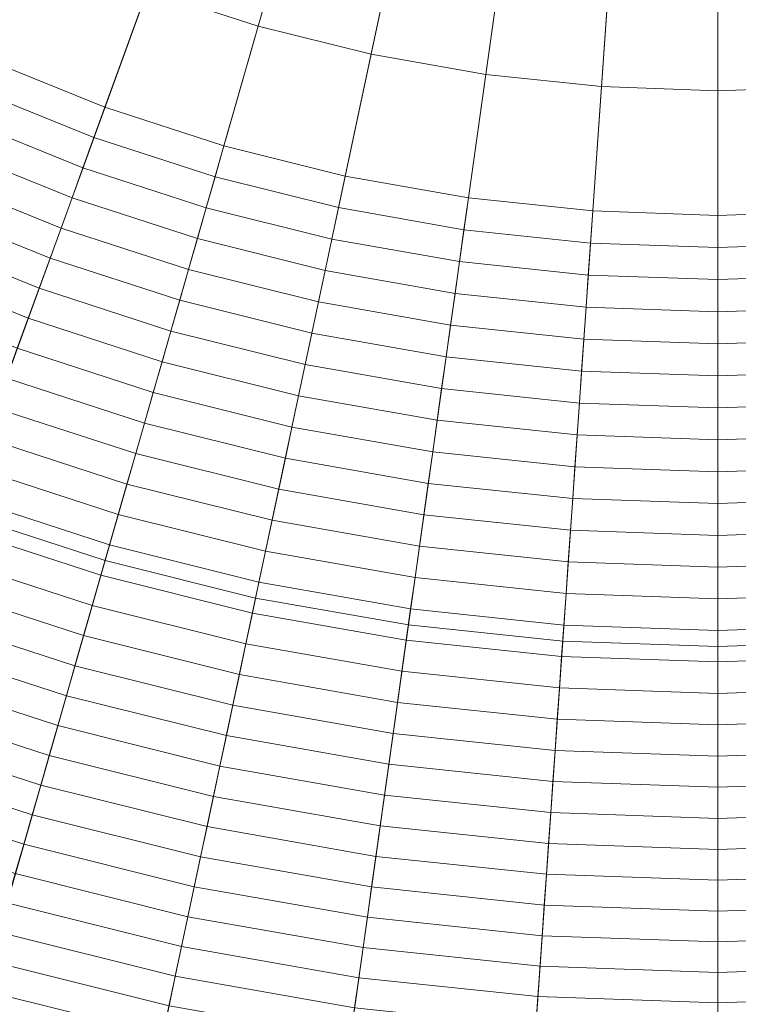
# Model space of a CAD drawing. Header units: centimetres. Extents: x -21.9 to 23.1, y -23 to 22.
# Tile 56 of 191: x -2.6 to 0.7, y -12.1 to -7.7. Entities that reach past the tile are written whole.
import ezdxf

# ---------------------------------------------------------------- set-up
doc = ezdxf.new("R2010")
doc.units = ezdxf.units.CM
doc.header["$LTSCALE"] = 2.54
doc.layers.add('Lucido design-1', color=7, linetype='Continuous')

# ---------------------------------------------------------------- blocks, each defined once
blk = doc.blocks.new('Gruppo-2-1')
at = {"color": 5, "linetype": 'Continuous', "lineweight": 9}
for points in [[(-0.2766, -2.871, -939.9081), (-0.1098, -2.9252, -939.9081), (-1.4845, -7.7195, -939.9081), (-1.9824, -7.5577, -939.9081)], [(-0.1098, -2.9252, -939.9081), (0.0604, -2.9676, -939.9081), (-0.9766, -7.8461, -939.9081), (-1.4845, -7.7195, -939.9081)], [(0.0604, -2.9676, -939.9081), (0.2331, -2.9981, -939.9081), (-0.461, -7.937, -939.9081), (-0.9766, -7.8461, -939.9081)], [(0.2331, -2.9981, -939.9081), (0.4075, -3.0164, -939.9081), (0.0596, -7.9917, -939.9081), (-0.461, -7.937, -939.9081)], [(0.4075, -3.0164, -939.9081), (0.5828, -3.0225, -939.9081), (0.5828, -8.01, -939.9081), (0.0596, -7.9917, -939.9081)], [(0.5828, -3.0225, -939.9081), (0.758, -3.0164, -939.9081), (1.1059, -7.9917, -939.9081), (0.5828, -8.01, -939.9081)], [(0.5828, -3.0225, -939.9081), (0.5828, -8.01, -939.9081), (0.5828, -8.01, -939.9081)], [(-3.2015, -7.6271, -935.9022), (-2.6958, -7.8737, -935.9022), (-0.6779, -3.3415, -936.1081), (-0.8723, -3.2467, -936.1081)], [(-2.6958, -7.8737, -935.9022), (-2.1741, -8.0845, -935.9022), (-0.4773, -3.4225, -936.1081), (-0.6779, -3.3415, -936.1081)], [(-2.1741, -8.0845, -935.9022), (-1.639, -8.2583, -935.9022), (-0.2716, -3.4894, -936.1081), (-0.4773, -3.4225, -936.1081)], [(-1.639, -8.2583, -935.9022), (-1.0931, -8.3945, -935.9022), (-0.0617, -3.5417, -936.1081), (-0.2716, -3.4894, -936.1081)], [(-1.0931, -8.3945, -935.9022), (-0.5391, -8.4922, -935.9022), (0.1514, -3.5793, -936.1081), (-0.0617, -3.5417, -936.1081)], [(-0.5391, -8.4922, -935.9022), (0.0205, -8.551, -935.9022), (0.3666, -3.6019, -936.1081), (0.1514, -3.5793, -936.1081)], [(0.0205, -8.551, -935.9022), (0.5828, -8.5706, -935.9022), (0.5828, -3.6095, -936.1081), (0.3666, -3.6019, -936.1081)], [(0.5828, -8.5706, -935.9022), (1.145, -8.551, -935.9022), (0.799, -3.6019, -936.1081), (0.5828, -3.6095, -936.1081)], [(0.5828, -8.5706, -935.9022), (0.5828, -3.6095, -936.1081), (0.5828, -3.6095, -936.1081)], [(-2.9383, -7.1321, -941.4271), (-2.4678, -7.3616, -941.4271), (-3.4846, -9.6455, -941.4271), (-4.112, -9.3395, -941.4271)], [(-2.4678, -7.3616, -941.4271), (-1.9824, -7.5577, -941.4271), (-2.8374, -9.9069, -941.4271), (-3.4846, -9.6455, -941.4271)], [(-1.9824, -7.5577, -941.4271), (-1.4845, -7.7195, -941.4271), (-2.1736, -10.1226, -941.4271), (-2.8374, -9.9069, -941.4271)], [(-1.9824, -7.5577, -939.9081), (-1.4845, -7.7195, -939.9081), (-1.4845, -7.7195, -941.4271), (-1.9824, -7.5577, -941.4271)], [(-1.4845, -7.7195, -941.4271), (-0.9766, -7.8461, -941.4271), (-1.4964, -10.2915, -941.4271), (-2.1736, -10.1226, -941.4271)], [(-1.4845, -7.7195, -939.9081), (-0.9766, -7.8461, -939.9081), (-0.9766, -7.8461, -941.4271), (-1.4845, -7.7195, -941.4271)], [(-2.7546, -8.0059, -935.8924), (-2.2236, -8.2204, -935.8924), (-2.1741, -8.0845, -935.9022), (-2.6958, -7.8737, -935.9022)], [(-0.9766, -7.8461, -941.4271), (-0.461, -7.937, -941.4271), (-0.809, -10.4127, -941.4271), (-1.4964, -10.2915, -941.4271)], [(-0.9766, -7.8461, -939.9081), (-0.461, -7.937, -939.9081), (-0.461, -7.937, -941.4271), (-0.9766, -7.8461, -941.4271)], [(-0.461, -7.937, -941.4271), (0.0596, -7.9917, -941.4271), (-0.1148, -10.4856, -941.4271), (-0.809, -10.4127, -941.4271)], [(-0.461, -7.937, -939.9081), (0.0596, -7.9917, -939.9081), (0.0596, -7.9917, -941.4271), (-0.461, -7.937, -941.4271)], [(-2.8134, -8.138, -935.881), (-2.2731, -8.3563, -935.881), (-2.2236, -8.2204, -935.8924), (-2.7546, -8.0059, -935.8924)], [(0.0596, -7.9917, -941.4271), (0.5828, -8.01, -941.4271), (0.5828, -10.51, -941.4271), (-0.1148, -10.4856, -941.4271)], [(0.0596, -7.9917, -939.9081), (0.5828, -8.01, -939.9081), (0.5828, -8.01, -941.4271), (0.0596, -7.9917, -941.4271)], [(0.5828, -8.01, -941.4271), (1.1059, -7.9917, -941.4271), (1.2803, -10.4856, -941.4271), (0.5828, -10.51, -941.4271)], [(0.5828, -8.01, -939.9081), (1.1059, -7.9917, -939.9081), (1.1059, -7.9917, -941.4271), (0.5828, -8.01, -941.4271)], [(0.5828, -8.01, -941.4271), (0.5828, -10.51, -941.4271), (0.5828, -10.51, -941.4271)], [(0.5828, -8.01, -939.9081), (0.5828, -8.01, -941.4271), (0.5828, -8.01, -941.4271)], [(-2.2236, -8.2204, -935.8924), (-1.6789, -8.3974, -935.8924), (-1.639, -8.2583, -935.9022), (-2.1741, -8.0845, -935.9022)], [(-2.8722, -8.2699, -935.8681), (-2.3225, -8.492, -935.8681), (-2.2731, -8.3563, -935.881), (-2.8134, -8.138, -935.881)], [(-2.2731, -8.3563, -935.881), (-1.7188, -8.5364, -935.881), (-1.6789, -8.3974, -935.8924), (-2.2236, -8.2204, -935.8924)], [(-2.9309, -8.4017, -935.8535), (-2.3718, -8.6276, -935.8535), (-2.3225, -8.492, -935.8681), (-2.8722, -8.2699, -935.8681)], [(-1.6789, -8.3974, -935.8924), (-1.1232, -8.536, -935.8924), (-1.0931, -8.3945, -935.9022), (-1.639, -8.2583, -935.9022)], [(-2.3225, -8.492, -935.8681), (-1.7586, -8.6752, -935.8681), (-1.7188, -8.5364, -935.881), (-2.2731, -8.3563, -935.881)], [(-2.9895, -8.5334, -935.8374), (-2.4211, -8.763, -935.8374), (-2.3718, -8.6276, -935.8535), (-2.9309, -8.4017, -935.8535)], [(-1.7188, -8.5364, -935.881), (-1.1533, -8.6774, -935.881), (-1.1232, -8.536, -935.8924), (-1.6789, -8.3974, -935.8924)], [(-1.1232, -8.536, -935.8924), (-0.5592, -8.6354, -935.8924), (-0.5391, -8.4922, -935.9022), (-1.0931, -8.3945, -935.9022)], [(-2.3718, -8.6276, -935.8535), (-1.7983, -8.8139, -935.8535), (-1.7586, -8.6752, -935.8681), (-2.3225, -8.492, -935.8681)], [(-0.5592, -8.6354, -935.8924), (0.0104, -8.6953, -935.8924), (0.0205, -8.551, -935.9022), (-0.5391, -8.4922, -935.9022)], [(-3.048, -8.6649, -935.8197), (-2.4703, -8.8983, -935.8197), (-2.4211, -8.763, -935.8374), (-2.9895, -8.5334, -935.8374)], [(-1.7586, -8.6752, -935.8681), (-1.1833, -8.8187, -935.8681), (-1.1533, -8.6774, -935.881), (-1.7188, -8.5364, -935.881)], [(-1.1533, -8.6774, -935.881), (-0.5793, -8.7786, -935.881), (-0.5592, -8.6354, -935.8924), (-1.1232, -8.536, -935.8924)], [(0.0104, -8.6953, -935.8924), (0.5828, -8.7153, -935.8924), (0.5828, -8.5706, -935.9022), (0.0205, -8.551, -935.9022)], [(0.5828, -8.7153, -935.8924), (1.1551, -8.6953, -935.8924), (1.145, -8.551, -935.9022), (0.5828, -8.5706, -935.9022)], [(0.5828, -8.7153, -935.8924), (0.5828, -8.5706, -935.9022), (0.5828, -8.5706, -935.9022)], [(-2.4211, -8.763, -935.8374), (-1.8381, -8.9525, -935.8374), (-1.7983, -8.8139, -935.8535), (-2.3718, -8.6276, -935.8535)], [(-3.1065, -8.7962, -935.8003), (-2.5195, -9.0333, -935.8003), (-2.4703, -8.8983, -935.8197), (-3.048, -8.6649, -935.8197)], [(-1.7983, -8.8139, -935.8535), (-1.2133, -8.9598, -935.8535), (-1.1833, -8.8187, -935.8681), (-1.7586, -8.6752, -935.8681)], [(-1.1833, -8.8187, -935.8681), (-0.5994, -8.9216, -935.8681), (-0.5793, -8.7786, -935.881), (-1.1533, -8.6774, -935.881)], [(-0.5793, -8.7786, -935.881), (0.0003, -8.8395, -935.881), (0.0104, -8.6953, -935.8924), (-0.5592, -8.6354, -935.8924)], [(0.0003, -8.8395, -935.881), (0.5828, -8.8598, -935.881), (0.5828, -8.7153, -935.8924), (0.0104, -8.6953, -935.8924)], [(0.5828, -8.8598, -935.881), (1.1652, -8.8395, -935.881), (1.1551, -8.6953, -935.8924), (0.5828, -8.7153, -935.8924)], [(0.5828, -8.8598, -935.881), (0.5828, -8.7153, -935.8924), (0.5828, -8.7153, -935.8924)], [(-2.4703, -8.8983, -935.8197), (-1.8777, -9.0908, -935.8197), (-1.8381, -8.9525, -935.8374), (-2.4211, -8.763, -935.8374)], [(-3.1648, -8.9273, -935.7794), (-2.5686, -9.1682, -935.7794), (-2.5195, -9.0333, -935.8003), (-3.1065, -8.7962, -935.8003)], [(-0.5994, -8.9216, -935.8681), (-0.0098, -8.9836, -935.8681), (0.0003, -8.8395, -935.881), (-0.5793, -8.7786, -935.881)], [(-1.8381, -8.9525, -935.8374), (-1.2433, -9.1008, -935.8374), (-1.2133, -8.9598, -935.8535), (-1.7983, -8.8139, -935.8535)], [(-1.2133, -8.9598, -935.8535), (-0.6195, -9.0645, -935.8535), (-0.5994, -8.9216, -935.8681), (-1.1833, -8.8187, -935.8681)], [(-0.0098, -8.9836, -935.8681), (0.5828, -9.0043, -935.8681), (0.5828, -8.8598, -935.881), (0.0003, -8.8395, -935.881)], [(0.5828, -9.0043, -935.8681), (1.1753, -8.9836, -935.8681), (1.1652, -8.8395, -935.881), (0.5828, -8.8598, -935.881)], [(-2.5195, -9.0333, -935.8003), (-1.9174, -9.229, -935.8003), (-1.8777, -9.0908, -935.8197), (-2.4703, -8.8983, -935.8197)], [(0.5828, -9.0043, -935.8681), (0.5828, -8.8598, -935.881), (0.5828, -8.8598, -935.881)], [(-0.6195, -9.0645, -935.8535), (-0.0198, -9.1275, -935.8535), (-0.0098, -8.9836, -935.8681), (-0.5994, -8.9216, -935.8681)], [(-1.8777, -9.0908, -935.8197), (-1.2732, -9.2415, -935.8197), (-1.2433, -9.1008, -935.8374), (-1.8381, -8.9525, -935.8374)], [(-1.2433, -9.1008, -935.8374), (-0.6396, -9.2072, -935.8374), (-0.6195, -9.0645, -935.8535), (-1.2133, -8.9598, -935.8535)], [(-0.0198, -9.1275, -935.8535), (0.5828, -9.1486, -935.8535), (0.5828, -9.0043, -935.8681), (-0.0098, -8.9836, -935.8681)], [(0.5828, -9.1486, -935.8535), (1.1854, -9.1275, -935.8535), (1.1753, -8.9836, -935.8681), (0.5828, -9.0043, -935.8681)], [(0.5828, -9.1486, -935.8535), (0.5828, -9.0043, -935.8681), (0.5828, -9.0043, -935.8681)], [(-2.5686, -9.1682, -935.7794), (-1.9569, -9.3669, -935.7794), (-1.9174, -9.229, -935.8003), (-2.5195, -9.0333, -935.8003)], [(-0.6396, -9.2072, -935.8374), (-0.0299, -9.2713, -935.8374), (-0.0198, -9.1275, -935.8535), (-0.6195, -9.0645, -935.8535)], [(-1.9174, -9.229, -935.8003), (-1.3031, -9.3821, -935.8003), (-1.2732, -9.2415, -935.8197), (-1.8777, -9.0908, -935.8197)], [(-1.2732, -9.2415, -935.8197), (-0.6596, -9.3497, -935.8197), (-0.6396, -9.2072, -935.8374), (-1.2433, -9.1008, -935.8374)], [(-0.0299, -9.2713, -935.8374), (0.5828, -9.2927, -935.8374), (0.5828, -9.1486, -935.8535), (-0.0198, -9.1275, -935.8535)], [(0.5828, -9.2927, -935.8374), (1.1954, -9.2713, -935.8374), (1.1854, -9.1275, -935.8535), (0.5828, -9.1486, -935.8535)], [(0.5828, -9.2927, -935.8374), (0.5828, -9.1486, -935.8535), (0.5828, -9.1486, -935.8535)], [(-2.6175, -9.3028, -935.7569), (-1.9964, -9.5046, -935.7569), (-1.9569, -9.3669, -935.7794), (-2.5686, -9.1682, -935.7794)], [(-0.6596, -9.3497, -935.8197), (-0.0399, -9.4149, -935.8197), (-0.0299, -9.2713, -935.8374), (-0.6396, -9.2072, -935.8374)], [(-1.9569, -9.3669, -935.7794), (-1.3329, -9.5225, -935.7794), (-1.3031, -9.3821, -935.8003), (-1.9174, -9.229, -935.8003)], [(-1.3031, -9.3821, -935.8003), (-0.6796, -9.4921, -935.8003), (-0.6596, -9.3497, -935.8197), (-1.2732, -9.2415, -935.8197)], [(-0.0399, -9.4149, -935.8197), (0.5828, -9.4366, -935.8197), (0.5828, -9.2927, -935.8374), (-0.0299, -9.2713, -935.8374)], [(0.5828, -9.4366, -935.8197), (1.2055, -9.4149, -935.8197), (1.1954, -9.2713, -935.8374), (0.5828, -9.2927, -935.8374)], [(0.5828, -9.4366, -935.8197), (0.5828, -9.2927, -935.8374), (0.5828, -9.2927, -935.8374)], [(-2.6665, -9.4372, -935.7328), (-2.0358, -9.6421, -935.7328), (-1.9964, -9.5046, -935.7569), (-2.6175, -9.3028, -935.7569)], [(-1.9964, -9.5046, -935.7569), (-1.3627, -9.6626, -935.7569), (-1.3329, -9.5225, -935.7794), (-1.9569, -9.3669, -935.7794)], [(-1.3329, -9.5225, -935.7794), (-0.6996, -9.6342, -935.7794), (-0.6796, -9.4921, -935.8003), (-1.3031, -9.3821, -935.8003)], [(-0.6796, -9.4921, -935.8003), (-0.05, -9.5582, -935.8003), (-0.0399, -9.4149, -935.8197), (-0.6596, -9.3497, -935.8197)], [(-0.05, -9.5582, -935.8003), (0.5828, -9.5803, -935.8003), (0.5828, -9.4366, -935.8197), (-0.0399, -9.4149, -935.8197)], [(0.5828, -9.5803, -935.8003), (1.2155, -9.5582, -935.8003), (1.2055, -9.4149, -935.8197), (0.5828, -9.4366, -935.8197)], [(-2.7153, -9.5713, -935.7072), (-2.0752, -9.7793, -935.7072), (-2.0358, -9.6421, -935.7328), (-2.6665, -9.4372, -935.7328)], [(0.5828, -9.5803, -935.8003), (0.5828, -9.4366, -935.8197), (0.5828, -9.4366, -935.8197)], [(-2.0358, -9.6421, -935.7328), (-1.3924, -9.8025, -935.7328), (-1.3627, -9.6626, -935.7569), (-1.9964, -9.5046, -935.7569)], [(-0.6996, -9.6342, -935.7794), (-0.06, -9.7014, -935.7794), (-0.05, -9.5582, -935.8003), (-0.6796, -9.4921, -935.8003)], [(-1.3627, -9.6626, -935.7569), (-0.7195, -9.776, -935.7569), (-0.6996, -9.6342, -935.7794), (-1.3329, -9.5225, -935.7794)], [(-0.06, -9.7014, -935.7794), (0.5828, -9.7238, -935.7794), (0.5828, -9.5803, -935.8003), (-0.05, -9.5582, -935.8003)], [(0.5828, -9.7238, -935.7794), (1.2255, -9.7014, -935.7794), (1.2155, -9.5582, -935.8003), (0.5828, -9.5803, -935.8003)], [(-2.764, -9.7051, -935.6799), (-2.1144, -9.9162, -935.6799), (-2.0752, -9.7793, -935.7072), (-2.7153, -9.5713, -935.7072)], [(0.5828, -9.7238, -935.7794), (0.5828, -9.5803, -935.8003), (0.5828, -9.5803, -935.8003)], [(-2.0752, -9.7793, -935.7072), (-1.4221, -9.9421, -935.7072), (-1.3924, -9.8025, -935.7328), (-2.0358, -9.6421, -935.7328)], [(-0.7195, -9.776, -935.7569), (-0.07, -9.8443, -935.7569), (-0.06, -9.7014, -935.7794), (-0.6996, -9.6342, -935.7794)], [(-1.3924, -9.8025, -935.7328), (-0.7394, -9.9176, -935.7328), (-0.7195, -9.776, -935.7569), (-1.3627, -9.6626, -935.7569)], [(-2.8126, -9.8387, -935.6511), (-2.1536, -10.0528, -935.6511), (-2.1144, -9.9162, -935.6799), (-2.764, -9.7051, -935.6799)], [(-0.07, -9.8443, -935.7569), (0.5828, -9.8671, -935.7569), (0.5828, -9.7238, -935.7794), (-0.06, -9.7014, -935.7794)], [(0.5828, -9.8671, -935.7569), (1.2355, -9.8443, -935.7569), (1.2255, -9.7014, -935.7794), (0.5828, -9.7238, -935.7794)], [(0.5828, -9.8671, -935.7569), (0.5828, -9.7238, -935.7794), (0.5828, -9.7238, -935.7794)], [(-2.1144, -9.9162, -935.6799), (-1.4517, -10.0814, -935.6799), (-1.4221, -9.9421, -935.7072), (-2.0752, -9.7793, -935.7072)], [(-0.7394, -9.9176, -935.7328), (-0.0799, -9.9869, -935.7328), (-0.07, -9.8443, -935.7569), (-0.7195, -9.776, -935.7569)], [(-1.4221, -9.9421, -935.7072), (-0.7593, -10.059, -935.7072), (-0.7394, -9.9176, -935.7328), (-1.3924, -9.8025, -935.7328)], [(-2.8611, -9.9719, -935.6207), (-2.1927, -10.1891, -935.6207), (-2.1536, -10.0528, -935.6511), (-2.8126, -9.8387, -935.6511)], [(-0.0799, -9.9869, -935.7328), (0.5828, -10.0101, -935.7328), (0.5828, -9.8671, -935.7569), (-0.07, -9.8443, -935.7569)], [(0.5828, -10.0101, -935.7328), (1.2455, -9.9869, -935.7328), (1.2355, -9.8443, -935.7569), (0.5828, -9.8671, -935.7569)], [(0.5828, -10.0101, -935.7328), (0.5828, -9.8671, -935.7569), (0.5828, -9.8671, -935.7569)], [(-2.8374, -9.9069, -940.4271), (-2.1736, -10.1226, -940.4271), (-5.5096, -21.7567, -940.4271), (-6.9769, -21.28, -940.4271)], [(-2.8374, -9.9069, -940.4271), (-2.1736, -10.1226, -940.4271), (-5.5096, -21.7567, -940.4271), (-6.9769, -21.28, -940.4271)], [(-3.5557, -11.8803, -1003.3271), (-2.7524, -12.1413, -1003.3271), (-2.1736, -10.1226, -1003.3271), (-2.8374, -9.9069, -1003.3271)], [(-2.8374, -9.9069, -1003.3271), (-2.1736, -10.1226, -1003.3271), (-2.1736, -10.1226, -940.4271), (-2.8374, -9.9069, -940.4271)], [(-2.8374, -9.9069, -941.4271), (-2.1736, -10.1226, -941.4271), (-2.1736, -10.1226, -940.4271), (-2.8374, -9.9069, -940.4271)], [(-2.1536, -10.0528, -935.6511), (-1.4813, -10.2204, -935.6511), (-1.4517, -10.0814, -935.6799), (-2.1144, -9.9162, -935.6799)], [(-0.7593, -10.059, -935.7072), (-0.0899, -10.1293, -935.7072), (-0.0799, -9.9869, -935.7328), (-0.7394, -9.9176, -935.7328)], [(-1.4517, -10.0814, -935.6799), (-0.7791, -10.2, -935.6799), (-0.7593, -10.059, -935.7072), (-1.4221, -9.9421, -935.7072)], [(-2.9095, -10.1048, -935.5887), (-2.2317, -10.3251, -935.5887), (-2.1927, -10.1891, -935.6207), (-2.8611, -9.9719, -935.6207)], [(-0.0899, -10.1293, -935.7072), (0.5828, -10.1528, -935.7072), (0.5828, -10.0101, -935.7328), (-0.0799, -9.9869, -935.7328)], [(0.5828, -10.1528, -935.7072), (1.2554, -10.1293, -935.7072), (1.2455, -9.9869, -935.7328), (0.5828, -10.0101, -935.7328)], [(0.5828, -10.1528, -935.7072), (0.5828, -10.0101, -935.7328), (0.5828, -10.0101, -935.7328)], [(-2.1927, -10.1891, -935.6207), (-1.5107, -10.3591, -935.6207), (-1.4813, -10.2204, -935.6511), (-2.1536, -10.0528, -935.6511)], [(-1.4813, -10.2204, -935.6511), (-0.7989, -10.3407, -935.6511), (-0.7791, -10.2, -935.6799), (-1.4517, -10.0814, -935.6799)], [(-0.7791, -10.2, -935.6799), (-0.0998, -10.2714, -935.6799), (-0.0899, -10.1293, -935.7072), (-0.7593, -10.059, -935.7072)], [(-2.1736, -10.1226, -940.4271), (-1.4964, -10.2915, -940.4271), (-4.0127, -22.13, -940.4271), (-5.5096, -21.7567, -940.4271)], [(-2.1736, -10.1226, -940.4271), (-1.4964, -10.2915, -940.4271), (-4.0127, -22.13, -940.4271), (-5.5096, -21.7567, -940.4271)], [(-2.9577, -10.2374, -935.5552), (-2.2705, -10.4607, -935.5552), (-2.2317, -10.3251, -935.5887), (-2.9095, -10.1048, -935.5887)], [(-2.7524, -12.1413, -1003.3271), (-1.933, -12.3456, -1003.3271), (-1.4964, -10.2915, -1003.3271), (-2.1736, -10.1226, -1003.3271)], [(-2.1736, -10.1226, -1003.3271), (-1.4964, -10.2915, -1003.3271), (-1.4964, -10.2915, -940.4271), (-2.1736, -10.1226, -940.4271)], [(-2.1736, -10.1226, -941.4271), (-1.4964, -10.2915, -941.4271), (-1.4964, -10.2915, -940.4271), (-2.1736, -10.1226, -940.4271)], [(-0.0998, -10.2714, -935.6799), (0.5828, -10.2952, -935.6799), (0.5828, -10.1528, -935.7072), (-0.0899, -10.1293, -935.7072)], [(0.5828, -10.2952, -935.6799), (1.2653, -10.2714, -935.6799), (1.2554, -10.1293, -935.7072), (0.5828, -10.1528, -935.7072)], [(0.5828, -10.2952, -935.6799), (0.5828, -10.1528, -935.7072), (0.5828, -10.1528, -935.7072)], [(-2.2317, -10.3251, -935.5887), (-1.5401, -10.4975, -935.5887), (-1.5107, -10.3591, -935.6207), (-2.1927, -10.1891, -935.6207)], [(-1.5107, -10.3591, -935.6207), (-0.8186, -10.4812, -935.6207), (-0.7989, -10.3407, -935.6511), (-1.4813, -10.2204, -935.6511)], [(-0.7989, -10.3407, -935.6511), (-0.1097, -10.4132, -935.6511), (-0.0998, -10.2714, -935.6799), (-0.7791, -10.2, -935.6799)], [(-3.0058, -10.3696, -935.5201), (-2.3093, -10.5959, -935.5201), (-2.2705, -10.4607, -935.5552), (-2.9577, -10.2374, -935.5552)], [(-0.1097, -10.4132, -935.6511), (0.5828, -10.4374, -935.6511), (0.5828, -10.2952, -935.6799), (-0.0998, -10.2714, -935.6799)], [(0.5828, -10.4374, -935.6511), (1.2753, -10.4132, -935.6511), (1.2653, -10.2714, -935.6799), (0.5828, -10.2952, -935.6799)], [(-1.4964, -10.2915, -940.4271), (-0.809, -10.4127, -940.4271), (-2.4934, -22.3979, -940.4271), (-4.0127, -22.13, -940.4271)], [(-1.4964, -10.2915, -940.4271), (-0.809, -10.4127, -940.4271), (-2.4934, -22.3979, -940.4271), (-4.0127, -22.13, -940.4271)], [(-1.933, -12.3456, -1003.3271), (-1.1012, -12.4922, -1003.3271), (-0.809, -10.4127, -1003.3271), (-1.4964, -10.2915, -1003.3271)], [(-1.4964, -10.2915, -1003.3271), (-0.809, -10.4127, -1003.3271), (-0.809, -10.4127, -940.4271), (-1.4964, -10.2915, -940.4271)], [(-1.4964, -10.2915, -941.4271), (-0.809, -10.4127, -941.4271), (-0.809, -10.4127, -940.4271), (-1.4964, -10.2915, -940.4271)], [(0.5828, -10.4374, -935.6511), (0.5828, -10.2952, -935.6799), (0.5828, -10.2952, -935.6799)], [(-2.2705, -10.4607, -935.5552), (-1.5695, -10.6355, -935.5552), (-1.5401, -10.4975, -935.5887), (-2.2317, -10.3251, -935.5887)], [(-1.5401, -10.4975, -935.5887), (-0.8383, -10.6212, -935.5887), (-0.8186, -10.4812, -935.6207), (-1.5107, -10.3591, -935.6207)], [(-0.8186, -10.4812, -935.6207), (-0.1196, -10.5546, -935.6207), (-0.1097, -10.4132, -935.6511), (-0.7989, -10.3407, -935.6511)], [(-3.0538, -10.5015, -935.4834), (-2.348, -10.7308, -935.4834), (-2.3093, -10.5959, -935.5201), (-3.0058, -10.3696, -935.5201)], [(-0.809, -10.4127, -940.4271), (-0.1148, -10.4856, -940.4271), (-0.9591, -22.5591, -940.4271), (-2.4934, -22.3979, -940.4271)], [(-0.809, -10.4127, -940.4271), (-0.1148, -10.4856, -940.4271), (-0.9591, -22.5591, -940.4271), (-2.4934, -22.3979, -940.4271)], [(-1.1012, -12.4922, -1003.3271), (-0.2613, -12.5805, -1003.3271), (-0.1148, -10.4856, -1003.3271), (-0.809, -10.4127, -1003.3271)], [(-0.809, -10.4127, -1003.3271), (-0.1148, -10.4856, -1003.3271), (-0.1148, -10.4856, -940.4271), (-0.809, -10.4127, -940.4271)], [(-0.809, -10.4127, -941.4271), (-0.1148, -10.4856, -941.4271), (-0.1148, -10.4856, -940.4271), (-0.809, -10.4127, -940.4271)], [(-0.1196, -10.5546, -935.6207), (0.5828, -10.5792, -935.6207), (0.5828, -10.4374, -935.6511), (-0.1097, -10.4132, -935.6511)], [(0.5828, -10.5792, -935.6207), (1.2852, -10.5546, -935.6207), (1.2753, -10.4132, -935.6511), (0.5828, -10.4374, -935.6511)], [(0.5828, -10.5792, -935.6207), (0.5828, -10.4374, -935.6511), (0.5828, -10.4374, -935.6511)], [(-2.3093, -10.5959, -935.5201), (-1.5987, -10.7731, -935.5201), (-1.5695, -10.6355, -935.5552), (-2.2705, -10.4607, -935.5552)], [(-0.1148, -10.4856, -940.4271), (0.5828, -10.51, -940.4271), (0.5828, -22.613, -940.4271), (-0.9591, -22.5591, -940.4271)], [(-0.1148, -10.4856, -940.4271), (0.5828, -10.51, -940.4271), (0.5828, -22.613, -940.4271), (-0.9591, -22.5591, -940.4271)], [(-0.8383, -10.6212, -935.5887), (-0.1295, -10.6957, -935.5887), (-0.1196, -10.5546, -935.6207), (-0.8186, -10.4812, -935.6207)], [(-0.2613, -12.5805, -1003.3271), (0.5828, -12.61, -1003.3271), (0.5828, -10.51, -1003.3271), (-0.1148, -10.4856, -1003.3271)], [(-0.1148, -10.4856, -1003.3271), (0.5828, -10.51, -1003.3271), (0.5828, -10.51, -940.4271), (-0.1148, -10.4856, -940.4271)], [(-0.1148, -10.4856, -941.4271), (0.5828, -10.51, -941.4271), (0.5828, -10.51, -940.4271), (-0.1148, -10.4856, -940.4271)], [(0.5828, -10.51, -940.4271), (1.2803, -10.4856, -940.4271), (2.1246, -22.5591, -940.4271), (0.5828, -22.613, -940.4271)], [(0.5828, -10.51, -1003.3271), (1.2803, -10.4856, -1003.3271), (1.2803, -10.4856, -940.4271), (0.5828, -10.51, -940.4271)], [(0.5828, -12.61, -1003.3271), (1.4268, -12.5805, -1003.3271), (1.2803, -10.4856, -1003.3271), (0.5828, -10.51, -1003.3271)], [(0.5828, -10.51, -940.4271), (1.2803, -10.4856, -940.4271), (2.1246, -22.5591, -940.4271), (0.5828, -22.613, -940.4271)], [(0.5828, -10.51, -941.4271), (1.2803, -10.4856, -941.4271), (1.2803, -10.4856, -940.4271), (0.5828, -10.51, -940.4271)], [(-3.1017, -10.6329, -935.4452), (-2.3866, -10.8653, -935.4452), (-2.348, -10.7308, -935.4834), (-3.0538, -10.5015, -935.4834)], [(-1.5695, -10.6355, -935.5552), (-0.8579, -10.7609, -935.5552), (-0.8383, -10.6212, -935.5887), (-1.5401, -10.4975, -935.5887)], [(0.5828, -10.51, -940.4271), (0.5828, -22.613, -940.4271), (0.5828, -22.613, -940.4271)], [(0.5828, -10.51, -1003.3271), (0.5828, -10.51, -940.4271), (0.5828, -10.51, -940.4271)], [(0.5828, -12.61, -1003.3271), (0.5828, -10.51, -1003.3271), (0.5828, -10.51, -1003.3271)], [(0.5828, -10.51, -940.4271), (0.5828, -22.613, -940.4271), (0.5828, -22.613, -940.4271)], [(0.5828, -10.51, -941.4271), (0.5828, -10.51, -940.4271), (0.5828, -10.51, -940.4271)], [(-0.1295, -10.6957, -935.5887), (0.5828, -10.7206, -935.5887), (0.5828, -10.5792, -935.6207), (-0.1196, -10.5546, -935.6207)], [(0.5828, -10.7206, -935.5887), (1.295, -10.6957, -935.5887), (1.2852, -10.5546, -935.6207), (0.5828, -10.5792, -935.6207)], [(0.5828, -10.7206, -935.5887), (0.5828, -10.5792, -935.6207), (0.5828, -10.5792, -935.6207)], [(-2.348, -10.7308, -935.4834), (-1.6279, -10.9103, -935.4834), (-1.5987, -10.7731, -935.5201), (-2.3093, -10.5959, -935.5201)], [(-0.8579, -10.7609, -935.5552), (-0.1393, -10.8365, -935.5552), (-0.1295, -10.6957, -935.5887), (-0.8383, -10.6212, -935.5887)], [(-3.1494, -10.764, -935.4055), (-2.425, -10.9993, -935.4055), (-2.3866, -10.8653, -935.4452), (-3.1017, -10.6329, -935.4452)], [(-1.5987, -10.7731, -935.5201), (-0.8775, -10.9003, -935.5201), (-0.8579, -10.7609, -935.5552), (-1.5695, -10.6355, -935.5552)], [(-0.1393, -10.8365, -935.5552), (0.5828, -10.8617, -935.5552), (0.5828, -10.7206, -935.5887), (-0.1295, -10.6957, -935.5887)], [(0.5828, -10.8617, -935.5552), (1.3049, -10.8365, -935.5552), (1.295, -10.6957, -935.5887), (0.5828, -10.7206, -935.5887)], [(-2.3866, -10.8653, -935.4452), (-1.657, -11.0472, -935.4452), (-1.6279, -10.9103, -935.4834), (-2.348, -10.7308, -935.4834)], [(0.5828, -10.8617, -935.5552), (0.5828, -10.7206, -935.5887), (0.5828, -10.7206, -935.5887)], [(-3.1969, -10.8946, -935.3642), (-2.4633, -11.133, -935.3642), (-2.425, -10.9993, -935.4055), (-3.1494, -10.764, -935.4055)], [(-1.6279, -10.9103, -935.4834), (-0.897, -11.0392, -935.4834), (-0.8775, -10.9003, -935.5201), (-1.5987, -10.7731, -935.5201)], [(-0.8775, -10.9003, -935.5201), (-0.1491, -10.9768, -935.5201), (-0.1393, -10.8365, -935.5552), (-0.8579, -10.7609, -935.5552)], [(-0.1491, -10.9768, -935.5201), (0.5828, -11.0024, -935.5201), (0.5828, -10.8617, -935.5552), (-0.1393, -10.8365, -935.5552)], [(0.5828, -11.0024, -935.5201), (1.3147, -10.9768, -935.5201), (1.3049, -10.8365, -935.5552), (0.5828, -10.8617, -935.5552)], [(-2.425, -10.9993, -935.4055), (-1.686, -11.1836, -935.4055), (-1.657, -11.0472, -935.4452), (-2.3866, -10.8653, -935.4452)], [(0.5828, -11.0024, -935.5201), (0.5828, -10.8617, -935.5552), (0.5828, -10.8617, -935.5552)], [(-3.2443, -11.0248, -935.3213), (-2.5015, -11.2661, -935.3213), (-2.4633, -11.133, -935.3642), (-3.1969, -10.8946, -935.3642)], [(-1.657, -11.0472, -935.4452), (-0.9165, -11.1777, -935.4452), (-0.897, -11.0392, -935.4834), (-1.6279, -10.9103, -935.4834)], [(-0.897, -11.0392, -935.4834), (-0.1589, -11.1168, -935.4834), (-0.1491, -10.9768, -935.5201), (-0.8775, -10.9003, -935.5201)], [(-0.1589, -11.1168, -935.4834), (0.5828, -11.1427, -935.4834), (0.5828, -11.0024, -935.5201), (-0.1491, -10.9768, -935.5201)], [(0.5828, -11.1427, -935.4834), (1.3245, -11.1168, -935.4834), (1.3147, -10.9768, -935.5201), (0.5828, -11.0024, -935.5201)], [(-3.2915, -11.1545, -935.277), (-2.5396, -11.3988, -935.277), (-2.5015, -11.2661, -935.3213), (-3.2443, -11.0248, -935.3213)], [(-2.4633, -11.133, -935.3642), (-1.7149, -11.3196, -935.3642), (-1.686, -11.1836, -935.4055), (-2.425, -10.9993, -935.4055)], [(0.5828, -11.1427, -935.4834), (0.5828, -11.0024, -935.5201), (0.5828, -11.0024, -935.5201)], [(-1.686, -11.1836, -935.4055), (-0.9359, -11.3159, -935.4055), (-0.9165, -11.1777, -935.4452), (-1.657, -11.0472, -935.4452)], [(-0.9165, -11.1777, -935.4452), (-0.1687, -11.2563, -935.4452), (-0.1589, -11.1168, -935.4834), (-0.897, -11.0392, -935.4834)], [(-3.3386, -11.2838, -935.2311), (-2.5775, -11.5311, -935.2311), (-2.5396, -11.3988, -935.277), (-3.2915, -11.1545, -935.277)], [(-2.5015, -11.2661, -935.3213), (-1.7437, -11.4551, -935.3213), (-1.7149, -11.3196, -935.3642), (-2.4633, -11.133, -935.3642)], [(-0.1687, -11.2563, -935.4452), (0.5828, -11.2826, -935.4452), (0.5828, -11.1427, -935.4834), (-0.1589, -11.1168, -935.4834)], [(0.5828, -11.2826, -935.4452), (1.3342, -11.2563, -935.4452), (1.3245, -11.1168, -935.4834), (0.5828, -11.1427, -935.4834)], [(0.5828, -11.2826, -935.4452), (0.5828, -11.1427, -935.4834), (0.5828, -11.1427, -935.4834)], [(-1.7149, -11.3196, -935.3642), (-0.9552, -11.4535, -935.3642), (-0.9359, -11.3159, -935.4055), (-1.686, -11.1836, -935.4055)], [(-0.9359, -11.3159, -935.4055), (-0.1784, -11.3955, -935.4055), (-0.1687, -11.2563, -935.4452), (-0.9165, -11.1777, -935.4452)], [(-2.5396, -11.3988, -935.277), (-1.7724, -11.5901, -935.277), (-1.7437, -11.4551, -935.3213), (-2.5015, -11.2661, -935.3213)], [(-0.1784, -11.3955, -935.4055), (0.5828, -11.422, -935.4055), (0.5828, -11.2826, -935.4452), (-0.1687, -11.2563, -935.4452)], [(0.5828, -11.422, -935.4055), (1.3439, -11.3955, -935.4055), (1.3342, -11.2563, -935.4452), (0.5828, -11.2826, -935.4452)], [(0.5828, -11.422, -935.4055), (0.5828, -11.2826, -935.4452), (0.5828, -11.2826, -935.4452)], [(-1.7437, -11.4551, -935.3213), (-0.9745, -11.5907, -935.3213), (-0.9552, -11.4535, -935.3642), (-1.7149, -11.3196, -935.3642)], [(-0.9552, -11.4535, -935.3642), (-0.1881, -11.5341, -935.3642), (-0.1784, -11.3955, -935.4055), (-0.9359, -11.3159, -935.4055)], [(-2.5775, -11.5311, -935.2311), (-1.801, -11.7247, -935.2311), (-1.7724, -11.5901, -935.277), (-2.5396, -11.3988, -935.277)], [(-0.1881, -11.5341, -935.3642), (0.5828, -11.5611, -935.3642), (0.5828, -11.422, -935.4055), (-0.1784, -11.3955, -935.4055)], [(0.5828, -11.5611, -935.3642), (1.3536, -11.5341, -935.3642), (1.3439, -11.3955, -935.4055), (0.5828, -11.422, -935.4055)], [(0.5828, -11.5611, -935.3642), (0.5828, -11.422, -935.4055), (0.5828, -11.422, -935.4055)], [(-1.7724, -11.5901, -935.277), (-0.9937, -11.7274, -935.277), (-0.9745, -11.5907, -935.3213), (-1.7437, -11.4551, -935.3213)], [(-0.9745, -11.5907, -935.3213), (-0.1978, -11.6723, -935.3213), (-0.1881, -11.5341, -935.3642), (-0.9552, -11.4535, -935.3642)], [(-2.6153, -11.6628, -935.1837), (-1.8295, -11.8587, -935.1837), (-1.801, -11.7247, -935.2311), (-2.5775, -11.5311, -935.2311)], [(-0.1978, -11.6723, -935.3213), (0.5828, -11.6996, -935.3213), (0.5828, -11.5611, -935.3642), (-0.1881, -11.5341, -935.3642)], [(0.5828, -11.6996, -935.3213), (1.3633, -11.6723, -935.3213), (1.3536, -11.5341, -935.3642), (0.5828, -11.5611, -935.3642)], [(-1.801, -11.7247, -935.2311), (-1.0129, -11.8636, -935.2311), (-0.9937, -11.7274, -935.277), (-1.7724, -11.5901, -935.277)], [(-0.9937, -11.7274, -935.277), (-0.2074, -11.8101, -935.277), (-0.1978, -11.6723, -935.3213), (-0.9745, -11.5907, -935.3213)], [(0.5828, -11.6996, -935.3213), (0.5828, -11.5611, -935.3642), (0.5828, -11.5611, -935.3642)], [(-2.6529, -11.794, -935.1347), (-1.8579, -11.9923, -935.1347), (-1.8295, -11.8587, -935.1837), (-2.6153, -11.6628, -935.1837)], [(-0.2074, -11.8101, -935.277), (0.5828, -11.8377, -935.277), (0.5828, -11.6996, -935.3213), (-0.1978, -11.6723, -935.3213)], [(0.5828, -11.8377, -935.277), (1.3729, -11.8101, -935.277), (1.3633, -11.6723, -935.3213), (0.5828, -11.6996, -935.3213)], [(-1.8295, -11.8587, -935.1837), (-1.032, -11.9994, -935.1837), (-1.0129, -11.8636, -935.2311), (-1.801, -11.7247, -935.2311)], [(-1.0129, -11.8636, -935.2311), (-0.217, -11.9473, -935.2311), (-0.2074, -11.8101, -935.277), (-0.9937, -11.7274, -935.277)], [(0.5828, -11.8377, -935.277), (0.5828, -11.6996, -935.3213), (0.5828, -11.6996, -935.3213)], [(-2.6904, -11.9247, -935.0843), (-1.8861, -12.1253, -935.0843), (-1.8579, -11.9923, -935.1347), (-2.6529, -11.794, -935.1347)], [(-0.217, -11.9473, -935.2311), (0.5828, -11.9752, -935.2311), (0.5828, -11.8377, -935.277), (-0.2074, -11.8101, -935.277)], [(0.5828, -11.9752, -935.2311), (1.3825, -11.9473, -935.2311), (1.3729, -11.8101, -935.277), (0.5828, -11.8377, -935.277)], [(-1.8579, -11.9923, -935.1347), (-1.051, -12.1345, -935.1347), (-1.032, -11.9994, -935.1837), (-1.8295, -11.8587, -935.1837)], [(-1.032, -11.9994, -935.1837), (-0.2266, -12.084, -935.1837), (-0.217, -11.9473, -935.2311), (-1.0129, -11.8636, -935.2311)], [(0.5828, -11.9752, -935.2311), (0.5828, -11.8377, -935.277), (0.5828, -11.8377, -935.277)], [(-2.7277, -12.0549, -935.0324), (-1.9143, -12.2577, -935.0324), (-1.8861, -12.1253, -935.0843), (-2.6904, -11.9247, -935.0843)], [(-0.2266, -12.084, -935.1837), (0.5828, -12.1123, -935.1837), (0.5828, -11.9752, -935.2311), (-0.217, -11.9473, -935.2311)], [(0.5828, -12.1123, -935.1837), (1.3921, -12.084, -935.1837), (1.3825, -11.9473, -935.2311), (0.5828, -11.9752, -935.2311)], [(-1.8861, -12.1253, -935.0843), (-1.0699, -12.2692, -935.0843), (-1.051, -12.1345, -935.1347), (-1.8579, -11.9923, -935.1347)], [(-1.051, -12.1345, -935.1347), (-0.2361, -12.2202, -935.1347), (-0.2266, -12.084, -935.1837), (-1.032, -11.9994, -935.1837)], [(0.5828, -12.1123, -935.1837), (0.5828, -11.9752, -935.2311), (0.5828, -11.9752, -935.2311)], [(-2.7648, -12.1845, -934.9789), (-1.9423, -12.3895, -934.9789), (-1.9143, -12.2577, -935.0324), (-2.7277, -12.0549, -935.0324)], [(-0.2361, -12.2202, -935.1347), (0.5828, -12.2488, -935.1347), (0.5828, -12.1123, -935.1837), (-0.2266, -12.084, -935.1837)], [(0.5828, -12.2488, -935.1347), (1.4016, -12.2202, -935.1347), (1.3921, -12.084, -935.1837), (0.5828, -12.1123, -935.1837)], [(0.5828, -12.2488, -935.1347), (0.5828, -12.1123, -935.1837), (0.5828, -12.1123, -935.1837)]]:
    blk.add_3dface(points, dxfattribs=at)

msp = doc.modelspace()

# ---------------------------------------------------------------- block references
at = {"layer": 'Lucido design-1', "color": 5, "true_color": 0x0000ff}
msp.add_blockref('Gruppo-2-1', (0, 0), dxfattribs=at)

doc.saveas('drawing.dxf')
